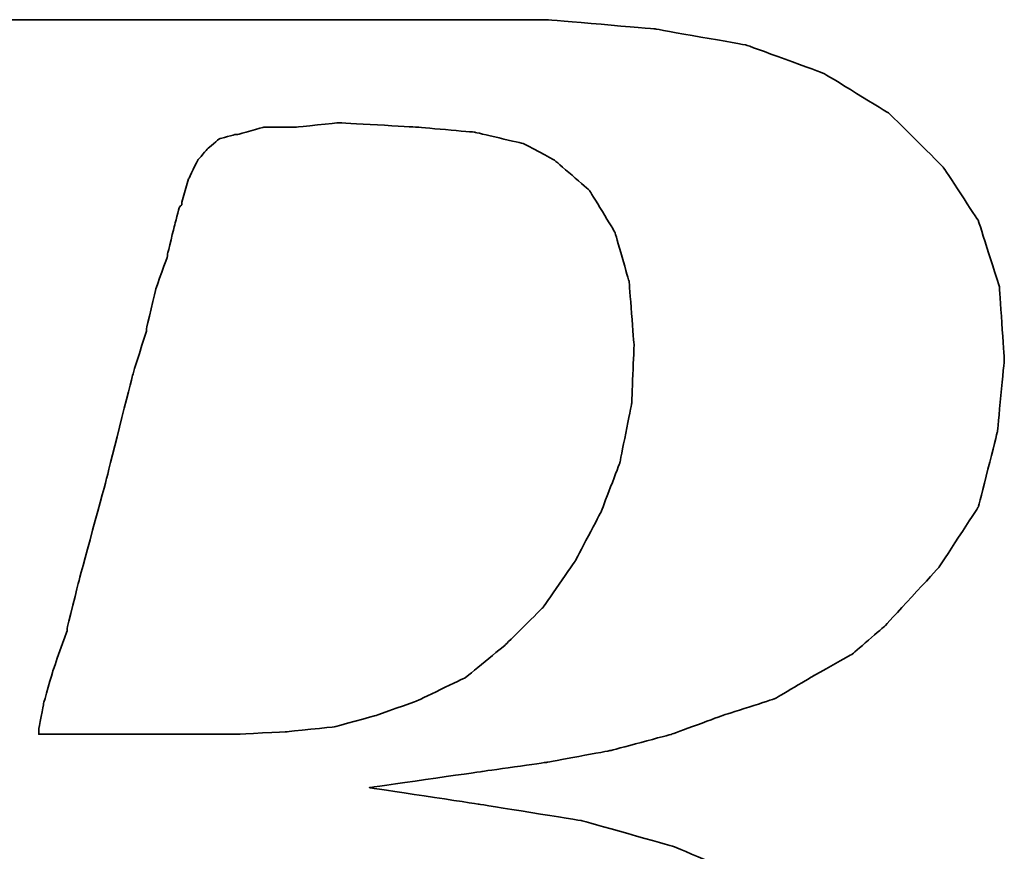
# Model space of a CAD drawing. Header units: millimetres. Extents: x 1 to 148, y 154 to 247.
# Tile 29 of 48: x 114.723 to 115.442, y 209.47 to 210.077. Entities that reach past the tile are written whole.
import ezdxf

# ---------------------------------------------------------------- set-up
doc = ezdxf.new("R2010")
doc.units = ezdxf.units.MM
doc.layers.add('DIM', color=4, linetype='CONTINUOUS')
doc.layers.add('layer 1', color=7, linetype='CONTINUOUS')

# ---------------------------------------------------------------- blocks, each defined once
blk = doc.blocks.new('TBI MOTION logo(完整正式版)')
at = {"layer": 'layer 1', "color": 22, "lineweight": 35}
for points, knots in [([(-64.65375, -6.86375), (-64.65375, -6.86375), (-64.84375, -7.29625), (-64.84375, -7.29625), (-64.84375, -7.29625), (-64.84375, -7.29625), (-64.86875, -7.34375), (-64.86875, -7.34375), (-64.86875, -7.34375), (-64.86875, -7.34375), (-64.86875, -7.36875), (-64.86875, -7.36875), (-64.86875, -7.36875), (-64.86875, -7.36875), (-65.15375, -7.65375), (-65.15375, -7.65375), (-65.15375, -7.65375), (-65.15375, -7.65375), (-65.17875, -7.65375), (-65.17875, -7.65375), (-65.17875, -7.65375), (-65.17875, -7.65375), (-65.20375, -7.67875), (-65.20375, -7.67875), (-65.20375, -7.67875), (-65.20375, -7.67875), (-65.58875, -7.87125), (-65.58875, -7.87125), (-65.58875, -7.87125), (-65.58875, -7.87125), (-65.63375, -7.87125), (-65.63375, -7.87125), (-65.63375, -7.87125), (-65.63375, -7.87125), (-65.65875, -7.89375), (-65.65875, -7.89375), (-65.65875, -7.89375), (-65.65875, -7.89375), (-66.09375, -7.94375), (-66.09375, -7.94375), (-66.09375, -7.94375), (-66.09375, -7.94375), (-66.11375, -7.94375), (-66.11375, -7.94375), (-66.11375, -7.94375), (-66.11375, -7.94375), (-66.16375, -7.94375), (-66.16375, -7.94375), (-66.16375, -7.94375), (-66.16375, -7.94375), (-66.30875, -7.94375), (-66.30875, -7.94375), (-66.30875, -7.94375), (-66.30875, -7.94375), (-66.69375, -7.94375), (-66.69375, -7.94375), (-66.69375, -7.94375), (-66.69375, -7.94375), (-67.07375, -7.94375), (-67.07375, -7.94375), (-67.07375, -7.94375), (-67.07375, -7.94375), (-67.12375, -7.94375), (-67.12375, -7.94375), (-67.12375, -7.94375), (-67.12375, -7.94375), (-67.12375, -7.96625), (-67.12375, -7.96625), (-67.12375, -7.96625), (-67.12375, -7.96625), (-67.14875, -7.99125), (-67.14875, -7.99125), (-67.14875, -7.99125), (-67.14875, -7.99125), (-67.24375, -8.34875), (-67.24375, -8.34875), (-67.24375, -8.34875), (-67.24375, -8.34875), (-67.31375, -8.68625), (-67.31375, -8.68625), (-67.31375, -8.68625), (-67.31375, -8.68625), (-67.26875, -8.68625), (-67.26875, -8.68625), (-67.26875, -8.68625), (-67.26875, -8.68625), (-67.07375, -8.68625), (-67.07375, -8.68625), (-67.07375, -8.68625), (-67.07375, -8.68625), (-66.54875, -8.68625), (-66.54875, -8.68625), (-66.54875, -8.68625), (-66.54875, -8.68625), (-65.82625, -8.68625), (-65.82625, -8.68625), (-65.82625, -8.68625), (-65.82625, -8.68625), (-65.01375, -8.68625), (-65.01375, -8.68625), (-65.01375, -8.68625), (-65.01375, -8.68625), (-64.05375, -8.68625), (-64.05375, -8.68625), (-64.05375, -8.68625), (-64.05375, -8.68625), (-62.08375, -8.68625), (-62.08375, -8.68625), (-62.08375, -8.68625), (-62.08375, -8.68625), (-60.06875, -8.68625), (-60.06875, -8.68625), (-60.06875, -8.68625), (-60.06875, -8.68625), (-59.10875, -8.68625), (-59.10875, -8.68625), (-59.10875, -8.68625), (-59.10875, -8.68625), (-58.29375, -8.68625), (-58.29375, -8.68625), (-58.29375, -8.68625), (-58.29375, -8.68625), (-57.57375, -8.68625), (-57.57375, -8.68625), (-57.57375, -8.68625), (-57.57375, -8.68625), (-57.04875, -8.68625), (-57.04875, -8.68625), (-57.04875, -8.68625), (-57.04875, -8.68625), (-56.85375, -8.68625), (-56.85375, -8.68625), (-56.85375, -8.68625), (-56.85375, -8.68625), (-56.70875, -8.68625), (-56.70875, -8.68625), (-56.70875, -8.68625), (-56.70875, -8.68625), (-56.61375, -8.68625), (-56.61375, -8.68625), (-56.61375, -8.68625), (-56.61375, -8.68625), (-56.56875, -8.68625), (-56.56875, -8.68625), (-56.56875, -8.68625), (-56.56875, -8.68625), (-55.65375, -8.63875), (-55.65375, -8.63875), (-55.65375, -8.63875), (-55.65375, -8.63875), (-54.76875, -8.51875), (-54.76875, -8.51875), (-54.76875, -8.51875), (-54.76875, -8.51875), (-53.90375, -8.30375), (-53.90375, -8.30375), (-53.90375, -8.30375), (-53.90375, -8.30375), (-53.08875, -8.03875), (-53.08875, -8.03875), (-53.08875, -8.03875), (-53.08875, -8.03875), (-52.34375, -7.65375), (-52.34375, -7.65375), (-52.34375, -7.65375), (-52.34375, -7.65375), (-51.69875, -7.29625), (-51.69875, -7.29625), (-51.69875, -7.29625), (-51.69875, -7.29625), (-51.21875, -6.91125), (-51.21875, -6.91125), (-51.21875, -6.91125), (-51.21875, -6.91125), (-50.83375, -6.50375), (-50.83375, -6.50375), (-50.83375, -6.50375), (-50.83375, -6.50375), (-50.44875, -5.94875), (-50.44875, -5.94875), (-50.44875, -5.94875), (-50.44875, -5.94875), (-50.13875, -5.30375), (-50.13875, -5.30375), (-50.13875, -5.30375), (-50.13875, -5.30375), (-49.99375, -4.65375), (-49.99375, -4.65375), (-49.99375, -4.65375), (-49.99375, -4.65375), (-49.92375, -3.98375), (-49.92375, -3.98375), (-49.92375, -3.98375), (-49.92375, -3.98375), (-49.99375, -3.19374), (-49.99375, -3.19374), (-49.99375, -3.19374), (-49.99375, -3.19374), (-50.23374, -2.44874), (-50.23374, -2.44874), (-50.23374, -2.44874), (-50.23374, -2.44874), (-50.59375, -1.87374), (-50.59375, -1.87374), (-50.59375, -1.87374), (-50.59375, -1.87374), (-51.09875, -1.31874), (-51.09875, -1.31874), (-51.09875, -1.31874), (-51.09875, -1.31874), (-51.74375, -0.81875), (-51.74375, -0.81875), (-51.74375, -0.81875), (-51.74375, -0.81875), (-52.53875, -0.48125), (-52.53875, -0.48125), (-52.53875, -0.48125), (-52.53875, -0.48125), (-53.47375, -0.21875), (-53.47375, -0.21875), (-53.47375, -0.21875), (-53.47375, -0.21875), (-54.52875, -0.04874), (-54.52875, -0.04874), (-54.52875, -0.04874), (-54.52875, -0.04874), (-55.65375, 0.12125), (-55.65375, 0.12125), (-55.65375, 0.12125), (-55.65375, 0.12125), (-54.50375, 0.28624), (-54.50375, 0.28624), (-54.50375, 0.28624), (-54.50375, 0.28624), (-53.83375, 0.38124), (-53.83375, 0.38124), (-53.83375, 0.38124), (-53.83375, 0.38124), (-53.18375, 0.50125), (-53.18375, 0.50125), (-53.18375, 0.50125), (-53.18375, 0.50125), (-52.55875, 0.66874), (-52.55875, 0.66874), (-52.55875, 0.66874), (-52.55875, 0.66874), (-52.03375, 0.86124), (-52.03375, 0.86124), (-52.03375, 0.86124), (-52.03375, 0.86124), (-51.50374, 1.03124), (-51.50374, 1.03124), (-51.50374, 1.03124), (-51.50374, 1.03124), (-51.09875, 1.27125), (-51.09875, 1.27125), (-51.09875, 1.27125), (-51.09875, 1.27125), (-50.71375, 1.48624), (-50.71375, 1.48624), (-50.71375, 1.48624), (-50.71375, 1.48624), (-50.37625, 1.77625), (-50.37625, 1.77625), (-50.37625, 1.77625), (-50.37625, 1.77625), (-49.82375, 2.37625), (-49.82375, 2.37625), (-49.82375, 2.37625), (-49.82375, 2.37625), (-49.41875, 2.99625), (-49.41875, 2.99625), (-49.41875, 2.99625), (-49.41875, 2.99625), (-49.22375, 3.76625), (-49.22375, 3.76625), (-49.22375, 3.76625), (-49.22375, 3.76625), (-49.15375, 4.50874), (-49.15375, 4.50874), (-49.15375, 4.50874), (-49.15375, 4.50874), (-49.20375, 5.25125), (-49.20375, 5.25125), (-49.20375, 5.25125), (-49.20375, 5.25125), (-49.41875, 5.92625), (-49.41875, 5.92625), (-49.41875, 5.92625), (-49.41875, 5.92625), (-49.77875, 6.47625), (-49.77875, 6.47625), (-49.77875, 6.47625), (-49.77875, 6.47625), (-50.33125, 7.02624), (-50.33125, 7.02624), (-50.33125, 7.02624), (-50.33125, 7.02624), (-51.00125, 7.43625), (-51.00125, 7.43625), (-51.00125, 7.43625), (-51.00125, 7.43625), (-51.79375, 7.72625), (-51.79375, 7.72625), (-51.79375, 7.72625), (-51.79375, 7.72625), (-52.72875, 7.89124), (-52.72875, 7.89124), (-52.72875, 7.89124), (-52.72875, 7.89124), (-53.83375, 7.98625), (-53.83375, 7.98625), (-53.83375, 7.98625), (-53.83375, 7.98625), (-53.92875, 7.98625), (-53.92875, 7.98625), (-53.92875, 7.98625), (-53.92875, 7.98625), (-54.26375, 7.98625), (-54.26375, 7.98625), (-54.26375, 7.98625), (-54.26375, 7.98625), (-54.74375, 7.98625), (-54.74375, 7.98625), (-54.74375, 7.98625), (-54.74375, 7.98625), (-55.36875, 7.98625), (-55.36875, 7.98625), (-55.36875, 7.98625), (-55.36875, 7.98625), (-56.13375, 7.98625), (-56.13375, 7.98625), (-56.13375, 7.98625), (-56.13375, 7.98625), (-56.94875, 7.98625), (-56.94875, 7.98625), (-56.94875, 7.98625), (-56.94875, 7.98625), (-58.77625, 7.98625), (-58.77625, 7.98625), (-58.77625, 7.98625), (-58.77625, 7.98625), (-60.59875, 7.98625), (-60.59875, 7.98625), (-60.59875, 7.98625), (-60.59875, 7.98625), (-61.41375, 7.98625), (-61.41375, 7.98625), (-61.41375, 7.98625), (-61.41375, 7.98625), (-62.17875, 7.98625), (-62.17875, 7.98625), (-62.17875, 7.98625), (-62.17875, 7.98625), (-62.80375, 7.98625), (-62.80375, 7.98625), (-62.80375, 7.98625), (-62.80375, 7.98625), (-63.30625, 7.98625), (-63.30625, 7.98625), (-63.30625, 7.98625), (-63.30625, 7.98625), (-63.57375, 7.98625), (-63.57375, 7.98625), (-63.57375, 7.98625), (-63.57375, 7.98625), (-63.57375, 7.96375), (-63.57375, 7.96375), (-63.57375, 7.96375), (-63.57375, 7.96375), (-63.59875, 7.94125), (-63.59875, 7.94125), (-63.59875, 7.94125), (-63.59875, 7.94125), (-63.69375, 7.55625), (-63.69375, 7.55625), (-63.69375, 7.55625), (-63.69375, 7.55625), (-63.76375, 7.24624), (-63.76375, 7.24624), (-63.76375, 7.24624), (-63.76375, 7.24624), (-63.23875, 7.24624), (-63.23875, 7.24624), (-63.23875, 7.24624), (-63.23875, 7.24624), (-62.75875, 7.24624), (-62.75875, 7.24624), (-62.75875, 7.24624), (-62.75875, 7.24624), (-62.61125, 7.24624), (-62.61125, 7.24624), (-62.61125, 7.24624), (-62.61125, 7.24624), (-62.56625, 7.24624), (-62.56625, 7.24624), (-62.56625, 7.24624), (-62.56625, 7.24624), (-62.22875, 7.24624), (-62.22875, 7.24624), (-62.22875, 7.24624), (-62.22875, 7.24624), (-62.20375, 7.24624), (-62.20375, 7.24624), (-62.20375, 7.24624), (-62.20375, 7.24624), (-62.17875, 7.21875), (-62.17875, 7.21875), (-62.17875, 7.21875), (-62.17875, 7.21875), (-61.96375, 7.17125), (-61.96375, 7.17125), (-61.96375, 7.17125), (-61.96375, 7.17125), (-61.72375, 7.12624), (-61.72375, 7.12624), (-61.72375, 7.12624), (-61.72375, 7.12624), (-61.70375, 7.12624), (-61.70375, 7.12624), (-61.70375, 7.12624), (-61.70375, 7.12624), (-61.55875, 7.07624), (-61.55875, 7.07624), (-61.55875, 7.07624), (-61.55875, 7.07624), (-61.50875, 7.07624), (-61.50875, 7.07624), (-61.50875, 7.07624), (-61.50875, 7.07624), (-61.48375, 7.02624), (-61.48375, 7.02624), (-61.48375, 7.02624), (-61.48375, 7.02624), (-61.31875, 6.83375), (-61.31875, 6.83375), (-61.31875, 6.83375), (-61.31875, 6.83375), (-61.29375, 6.81125), (-61.29375, 6.81125), (-61.29375, 6.81125), (-61.29375, 6.81125), (-61.29375, 6.78625), (-61.29375, 6.78625), (-61.29375, 6.78625), (-61.29375, 6.78625), (-61.19875, 6.50124), (-61.19875, 6.50124), (-61.19875, 6.50124), (-61.19875, 6.50124), (-61.17375, 6.45124), (-61.17375, 6.45124), (-61.17375, 6.45124), (-61.17375, 6.45124), (-61.19875, 6.40625), (-61.19875, 6.40625), (-61.19875, 6.40625), (-61.19875, 6.40625), (-61.26875, 5.99624), (-61.26875, 5.99624), (-61.26875, 5.99624), (-61.26875, 5.99624), (-61.26875, 5.85125), (-61.26875, 5.85125), (-61.26875, 5.85125), (-61.26875, 5.85125), (-61.26875, 5.82625), (-61.26875, 5.82625), (-61.26875, 5.82625), (-61.26875, 5.82625), (-61.29375, 5.80625), (-61.29375, 5.80625), (-61.29375, 5.80625), (-61.29375, 5.80625), (-61.34125, 5.66125), (-61.34125, 5.66125), (-61.34125, 5.66125), (-61.34125, 5.66125), (-61.41375, 5.44625), (-61.41375, 5.44625), (-61.41375, 5.44625), (-61.41375, 5.44625), (-61.48375, 5.15625), (-61.48375, 5.15625), (-61.48375, 5.15625), (-61.48375, 5.15625), (-61.58375, 4.82124), (-61.58375, 4.82124), (-61.58375, 4.82124), (-61.58375, 4.82124), (-61.79875, 4.00375), (-61.79875, 4.00375), (-61.79875, 4.00375), (-61.79875, 4.00375), (-62.05875, 2.99625), (-62.05875, 2.99625), (-62.05875, 2.99625), (-62.05875, 2.99625), (-62.34875, 1.91625), (-62.34875, 1.91625), (-62.34875, 1.91625), (-62.34875, 1.91625), (-62.97375, -0.41124), (-62.97375, -0.41124), (-62.97375, -0.41124), (-62.97375, -0.41124), (-63.59875, -2.75875), (-63.59875, -2.75875), (-63.59875, -2.75875), (-63.59875, -2.75875), (-63.88375, -3.86374), (-63.88375, -3.86374), (-63.88375, -3.86374), (-63.88375, -3.86374), (-64.14875, -4.82374), (-64.14875, -4.82374), (-64.14875, -4.82374), (-64.14875, -4.82374), (-64.36375, -5.64125), (-64.36375, -5.64125), (-64.36375, -5.64125), (-64.36375, -5.64125), (-64.43625, -5.97625), (-64.43625, -5.97625), (-64.43625, -5.97625), (-64.43625, -5.97625), (-64.50875, -6.28625), (-64.50875, -6.28625), (-64.50875, -6.28625), (-64.50875, -6.28625), (-64.50875, -6.30875), (-64.50875, -6.30875), (-64.50875, -6.30875), (-64.50875, -6.30875), (-64.57875, -6.50375), (-64.57875, -6.50375), (-64.57875, -6.50375), (-64.57875, -6.50375), (-64.62875, -6.69625), (-64.62875, -6.69625), (-64.62875, -6.69625), (-64.62875, -6.69625), (-64.62875, -6.76875), (-64.62875, -6.76875), (-64.62875, -6.76875), (-64.62875, -6.76875), (-64.62875, -6.81375), (-64.62875, -6.81375), (-64.62875, -6.81375), (-64.62875, -6.81375), (-64.62875, -6.83875), (-64.62875, -6.83875), (-64.62875, -6.83875), (-64.62875, -6.83875), (-64.65375, -6.86375), (-64.65375, -6.86375)], [0, 0, 0, 0, 0.00719424, 0.00719424, 0.00719424, 0.00719425, 0.01438849, 0.01438849, 0.01438849, 0.0143885, 0.02158273, 0.02158273, 0.02158273, 0.02158274, 0.02877698, 0.02877698, 0.02877698, 0.02877699, 0.03597122, 0.03597122, 0.03597122, 0.03597123, 0.04316547, 0.04316547, 0.04316547, 0.04316548, 0.05035971, 0.05035971, 0.05035971, 0.05035972, 0.05755396, 0.05755396, 0.05755396, 0.05755397, 0.0647482, 0.0647482, 0.0647482, 0.06474821, 0.07194245, 0.07194245, 0.07194245, 0.07194246, 0.07913669, 0.07913669, 0.07913669, 0.0791367, 0.08633094, 0.08633094, 0.08633094, 0.08633095, 0.09352518, 0.09352518, 0.09352518, 0.09352519, 0.10071942, 0.10071942, 0.10071942, 0.10071943, 0.10791367, 0.10791367, 0.10791367, 0.10791368, 0.11510791, 0.11510791, 0.11510791, 0.11510792, 0.12230216, 0.12230216, 0.12230216, 0.12230217, 0.1294964, 0.1294964, 0.1294964, 0.12949641, 0.13669065, 0.13669065, 0.13669065, 0.13669066, 0.14388489, 0.14388489, 0.14388489, 0.1438849, 0.15107914, 0.15107914, 0.15107914, 0.15107915, 0.15827338, 0.15827338, 0.15827338, 0.15827339, 0.16546763, 0.16546763, 0.16546763, 0.16546764, 0.17266187, 0.17266187, 0.17266187, 0.17266188, 0.17985612, 0.17985612, 0.17985612, 0.17985613, 0.18705036, 0.18705036, 0.18705036, 0.18705037, 0.1942446, 0.1942446, 0.1942446, 0.19424461, 0.20143885, 0.20143885, 0.20143885, 0.20143886, 0.20863309, 0.20863309, 0.20863309, 0.2086331, 0.21582734, 0.21582734, 0.21582734, 0.21582735, 0.22302158, 0.22302158, 0.22302158, 0.22302159, 0.23021583, 0.23021583, 0.23021583, 0.23021584, 0.23741007, 0.23741007, 0.23741007, 0.23741008, 0.24460432, 0.24460432, 0.24460432, 0.24460433, 0.25179856, 0.25179856, 0.25179856, 0.25179857, 0.25899281, 0.25899281, 0.25899281, 0.25899282, 0.26618705, 0.26618705, 0.26618705, 0.26618706, 0.27338129, 0.27338129, 0.27338129, 0.2733813, 0.28057554, 0.28057554, 0.28057554, 0.28057555, 0.28776978, 0.28776978, 0.28776978, 0.28776979, 0.29496403, 0.29496403, 0.29496403, 0.29496404, 0.30215827, 0.30215827, 0.30215827, 0.30215828, 0.30935252, 0.30935252, 0.30935252, 0.30935253, 0.31654676, 0.31654676, 0.31654676, 0.31654677, 0.32374101, 0.32374101, 0.32374101, 0.32374102, 0.33093525, 0.33093525, 0.33093525, 0.33093526, 0.3381295, 0.3381295, 0.3381295, 0.33812951, 0.34532374, 0.34532374, 0.34532374, 0.34532375, 0.35251799, 0.35251799, 0.35251799, 0.352518, 0.35971223, 0.35971223, 0.35971223, 0.35971224, 0.36690647, 0.36690647, 0.36690647, 0.36690648, 0.37410072, 0.37410072, 0.37410072, 0.37410073, 0.38129496, 0.38129496, 0.38129496, 0.38129497, 0.38848921, 0.38848921, 0.38848921, 0.38848922, 0.39568345, 0.39568345, 0.39568345, 0.39568346, 0.4028777, 0.4028777, 0.4028777, 0.40287771, 0.41007194, 0.41007194, 0.41007194, 0.41007195, 0.41726619, 0.41726619, 0.41726619, 0.4172662, 0.42446043, 0.42446043, 0.42446043, 0.42446044, 0.43165468, 0.43165468, 0.43165468, 0.43165469, 0.43884892, 0.43884892, 0.43884892, 0.43884893, 0.44604317, 0.44604317, 0.44604317, 0.44604318, 0.45323741, 0.45323741, 0.45323741, 0.45323742, 0.46043165, 0.46043165, 0.46043165, 0.46043166, 0.4676259, 0.4676259, 0.4676259, 0.46762591, 0.47482014, 0.47482014, 0.47482014, 0.47482015, 0.48201439, 0.48201439, 0.48201439, 0.4820144, 0.48920863, 0.48920863, 0.48920863, 0.48920864, 0.49640288, 0.49640288, 0.49640288, 0.49640289, 0.50359712, 0.50359712, 0.50359712, 0.50359713, 0.51079137, 0.51079137, 0.51079137, 0.51079138, 0.51798561, 0.51798561, 0.51798561, 0.51798562, 0.52517986, 0.52517986, 0.52517986, 0.52517987, 0.5323741, 0.5323741, 0.5323741, 0.53237411, 0.53956835, 0.53956835, 0.53956835, 0.53956836, 0.54676259, 0.54676259, 0.54676259, 0.5467626, 0.55395683, 0.55395683, 0.55395683, 0.55395684, 0.56115108, 0.56115108, 0.56115108, 0.56115109, 0.56834532, 0.56834532, 0.56834532, 0.56834533, 0.57553957, 0.57553957, 0.57553957, 0.57553958, 0.58273381, 0.58273381, 0.58273381, 0.58273382, 0.58992806, 0.58992806, 0.58992806, 0.58992807, 0.5971223, 0.5971223, 0.5971223, 0.59712231, 0.60431655, 0.60431655, 0.60431655, 0.60431656, 0.61151079, 0.61151079, 0.61151079, 0.6115108, 0.61870504, 0.61870504, 0.61870504, 0.61870505, 0.62589928, 0.62589928, 0.62589928, 0.62589929, 0.63309353, 0.63309353, 0.63309353, 0.63309354, 0.64028777, 0.64028777, 0.64028777, 0.64028778, 0.64748201, 0.64748201, 0.64748201, 0.64748202, 0.65467626, 0.65467626, 0.65467626, 0.65467627, 0.6618705, 0.6618705, 0.6618705, 0.66187051, 0.66906475, 0.66906475, 0.66906475, 0.66906476, 0.67625899, 0.67625899, 0.67625899, 0.676259, 0.68345324, 0.68345324, 0.68345324, 0.68345325, 0.69064748, 0.69064748, 0.69064748, 0.69064749, 0.69784173, 0.69784173, 0.69784173, 0.69784174, 0.70503597, 0.70503597, 0.70503597, 0.70503598, 0.71223022, 0.71223022, 0.71223022, 0.71223023, 0.71942446, 0.71942446, 0.71942446, 0.71942447, 0.72661871, 0.72661871, 0.72661871, 0.72661872, 0.73381295, 0.73381295, 0.73381295, 0.73381296, 0.74100719, 0.74100719, 0.74100719, 0.7410072, 0.74820144, 0.74820144, 0.74820144, 0.74820145, 0.75539568, 0.75539568, 0.75539568, 0.75539569, 0.76258993, 0.76258993, 0.76258993, 0.76258994, 0.76978417, 0.76978417, 0.76978417, 0.76978418, 0.77697842, 0.77697842, 0.77697842, 0.77697843, 0.78417266, 0.78417266, 0.78417266, 0.78417267, 0.79136691, 0.79136691, 0.79136691, 0.79136692, 0.79856115, 0.79856115, 0.79856115, 0.79856116, 0.8057554, 0.8057554, 0.8057554, 0.80575541, 0.81294964, 0.81294964, 0.81294964, 0.81294965, 0.82014388, 0.82014388, 0.82014388, 0.82014389, 0.82733813, 0.82733813, 0.82733813, 0.82733814, 0.83453237, 0.83453237, 0.83453237, 0.83453238, 0.84172662, 0.84172662, 0.84172662, 0.84172663, 0.84892086, 0.84892086, 0.84892086, 0.84892087, 0.85611511, 0.85611511, 0.85611511, 0.85611512, 0.86330935, 0.86330935, 0.86330935, 0.86330936, 0.8705036, 0.8705036, 0.8705036, 0.87050361, 0.87769784, 0.87769784, 0.87769784, 0.87769785, 0.88489209, 0.88489209, 0.88489209, 0.8848921, 0.89208633, 0.89208633, 0.89208633, 0.89208634, 0.89928058, 0.89928058, 0.89928058, 0.89928059, 0.90647482, 0.90647482, 0.90647482, 0.90647483, 0.91366906, 0.91366906, 0.91366906, 0.91366907, 0.92086331, 0.92086331, 0.92086331, 0.92086332, 0.92805755, 0.92805755, 0.92805755, 0.92805756, 0.9352518, 0.9352518, 0.9352518, 0.93525181, 0.94244604, 0.94244604, 0.94244604, 0.94244605, 0.94964029, 0.94964029, 0.94964029, 0.9496403, 0.95683453, 0.95683453, 0.95683453, 0.95683454, 0.96402878, 0.96402878, 0.96402878, 0.96402879, 0.97122302, 0.97122302, 0.97122302, 0.97122303, 0.97841727, 0.97841727, 0.97841727, 0.97841728, 0.98561151, 0.98561151, 0.98561151, 0.98561152, 0.99280576, 0.99280576, 0.99280576, 0.99280577, 1, 1, 1, 1]), ([(-57.50375, 6.35625), (-57.50375, 6.35625), (-57.57375, 6.11625), (-57.57375, 6.11625), (-57.57375, 6.11625), (-57.57375, 6.11625), (-57.57375, 6.09125), (-57.57375, 6.09125), (-57.57375, 6.09125), (-57.57375, 6.09125), (-57.59875, 6.06625), (-57.59875, 6.06625), (-57.59875, 6.06625), (-57.59875, 6.06625), (-57.64875, 5.87625), (-57.64875, 5.87625), (-57.64875, 5.87625), (-57.64875, 5.87625), (-57.71875, 5.58875), (-57.71875, 5.58875), (-57.71875, 5.58875), (-57.71875, 5.58875), (-57.71875, 5.56625), (-57.71875, 5.56625), (-57.71875, 5.56625), (-57.71875, 5.56625), (-57.83875, 5.23125), (-57.83875, 5.23125), (-57.83875, 5.23125), (-57.83875, 5.23125), (-57.93625, 4.82124), (-57.93625, 4.82124), (-57.93625, 4.82124), (-57.93625, 4.82124), (-57.93625, 4.79624), (-57.93625, 4.79624), (-57.93625, 4.79624), (-57.93625, 4.79624), (-58.07875, 4.34125), (-58.07875, 4.34125), (-58.07875, 4.34125), (-58.07875, 4.34125), (-58.34375, 3.28625), (-58.34375, 3.28625), (-58.34375, 3.28625), (-58.34375, 3.28625), (-58.62875, 2.23124), (-58.62875, 2.23124), (-58.62875, 2.23124), (-58.62875, 2.23124), (-58.74875, 1.75125), (-58.74875, 1.75125), (-58.74875, 1.75125), (-58.74875, 1.75125), (-58.74875, 1.72625), (-58.74875, 1.72625), (-58.74875, 1.72625), (-58.74875, 1.72625), (-58.89375, 1.31625), (-58.89375, 1.31625), (-58.89375, 1.31625), (-58.89375, 1.31625), (-58.98875, 0.98124), (-58.98875, 0.98124), (-58.98875, 0.98124), (-58.98875, 0.98124), (-59.03875, 0.71625), (-59.03875, 0.71625), (-59.03875, 0.71625), (-59.03875, 0.71625), (-59.03875, 0.66874), (-59.03875, 0.66874), (-59.03875, 0.66874), (-59.03875, 0.66874), (-58.91875, 0.66874), (-58.91875, 0.66874), (-58.91875, 0.66874), (-58.91875, 0.66874), (-58.53375, 0.66874), (-58.53375, 0.66874), (-58.53375, 0.66874), (-58.53375, 0.66874), (-58.10375, 0.66874), (-58.10375, 0.66874), (-58.10375, 0.66874), (-58.10375, 0.66874), (-57.66875, 0.66874), (-57.66875, 0.66874), (-57.66875, 0.66874), (-57.66875, 0.66874), (-57.33375, 0.66874), (-57.33375, 0.66874), (-57.33375, 0.66874), (-57.33375, 0.66874), (-57.09375, 0.66874), (-57.09375, 0.66874), (-57.09375, 0.66874), (-57.09375, 0.66874), (-56.99875, 0.66874), (-56.99875, 0.66874), (-56.99875, 0.66874), (-56.99875, 0.66874), (-56.49375, 0.69374), (-56.49375, 0.69374), (-56.49375, 0.69374), (-56.49375, 0.69374), (-56.01375, 0.74374), (-56.01375, 0.74374), (-56.01375, 0.74374), (-56.01375, 0.74374), (-55.58375, 0.86124), (-55.58375, 0.86124), (-55.58375, 0.86124), (-55.58375, 0.86124), (-55.17375, 1.00624), (-55.17375, 1.00624), (-55.17375, 1.00624), (-55.17375, 1.00624), (-54.67375, 1.24625), (-54.67375, 1.24625), (-54.67375, 1.24625), (-54.67375, 1.24625), (-54.26375, 1.58124), (-54.26375, 1.58124), (-54.26375, 1.58124), (-54.26375, 1.58124), (-53.87875, 1.96374), (-53.87875, 1.96374), (-53.87875, 1.96374), (-53.87875, 1.96374), (-53.54375, 2.44625), (-53.54375, 2.44625), (-53.54375, 2.44625), (-53.54375, 2.44625), (-53.27875, 2.95125), (-53.27875, 2.95125), (-53.27875, 2.95125), (-53.27875, 2.95125), (-53.08875, 3.45124), (-53.08875, 3.45124), (-53.08875, 3.45124), (-53.08875, 3.45124), (-52.96875, 4.05124), (-52.96875, 4.05124), (-52.96875, 4.05124), (-52.96875, 4.05124), (-52.94375, 4.65125), (-52.94375, 4.65125), (-52.94375, 4.65125), (-52.94375, 4.65125), (-52.99375, 5.30125), (-52.99375, 5.30125), (-52.99375, 5.30125), (-52.99375, 5.30125), (-53.13875, 5.80625), (-53.13875, 5.80625), (-53.13875, 5.80625), (-53.13875, 5.80625), (-53.39875, 6.23625), (-53.39875, 6.23625), (-53.39875, 6.23625), (-53.39875, 6.23625), (-53.75875, 6.54875), (-53.75875, 6.54875), (-53.75875, 6.54875), (-53.75875, 6.54875), (-54.07375, 6.71625), (-54.07375, 6.71625), (-54.07375, 6.71625), (-54.07375, 6.71625), (-54.57375, 6.83375), (-54.57375, 6.83375), (-54.57375, 6.83375), (-54.57375, 6.83375), (-55.17375, 6.88625), (-55.17375, 6.88625), (-55.17375, 6.88625), (-55.17375, 6.88625), (-55.96875, 6.93125), (-55.96875, 6.93125), (-55.96875, 6.93125), (-55.96875, 6.93125), (-56.39875, 6.88625), (-56.39875, 6.88625), (-56.39875, 6.88625), (-56.39875, 6.88625), (-56.42125, 6.88625), (-56.42125, 6.88625), (-56.42125, 6.88625), (-56.42125, 6.88625), (-56.73375, 6.88625), (-56.73375, 6.88625), (-56.73375, 6.88625), (-56.73375, 6.88625), (-56.99875, 6.81125), (-56.99875, 6.81125), (-56.99875, 6.81125), (-56.99875, 6.81125), (-57.02375, 6.81125), (-57.02375, 6.81125), (-57.02375, 6.81125), (-57.02375, 6.81125), (-57.18875, 6.76625), (-57.18875, 6.76625), (-57.18875, 6.76625), (-57.18875, 6.76625), (-57.30875, 6.66625), (-57.30875, 6.66625), (-57.30875, 6.66625), (-57.30875, 6.66625), (-57.40875, 6.54875), (-57.40875, 6.54875), (-57.40875, 6.54875), (-57.40875, 6.54875), (-57.50375, 6.35625), (-57.50375, 6.35625)], [0, 0, 0, 0, 0.01851852, 0.01851852, 0.01851852, 0.01851853, 0.03703704, 0.03703704, 0.03703704, 0.03703705, 0.05555556, 0.05555556, 0.05555556, 0.05555557, 0.07407407, 0.07407407, 0.07407407, 0.07407408, 0.09259259, 0.09259259, 0.09259259, 0.0925926, 0.11111111, 0.11111111, 0.11111111, 0.11111112, 0.12962963, 0.12962963, 0.12962963, 0.12962964, 0.14814815, 0.14814815, 0.14814815, 0.14814816, 0.16666667, 0.16666667, 0.16666667, 0.16666668, 0.18518519, 0.18518519, 0.18518519, 0.1851852, 0.2037037, 0.2037037, 0.2037037, 0.20370371, 0.22222222, 0.22222222, 0.22222222, 0.22222223, 0.24074074, 0.24074074, 0.24074074, 0.24074075, 0.25925926, 0.25925926, 0.25925926, 0.25925927, 0.27777778, 0.27777778, 0.27777778, 0.27777779, 0.2962963, 0.2962963, 0.2962963, 0.29629631, 0.31481481, 0.31481481, 0.31481481, 0.31481482, 0.33333333, 0.33333333, 0.33333333, 0.33333334, 0.35185185, 0.35185185, 0.35185185, 0.35185186, 0.37037037, 0.37037037, 0.37037037, 0.37037038, 0.38888889, 0.38888889, 0.38888889, 0.3888889, 0.40740741, 0.40740741, 0.40740741, 0.40740742, 0.42592593, 0.42592593, 0.42592593, 0.42592594, 0.44444444, 0.44444444, 0.44444444, 0.44444445, 0.46296296, 0.46296296, 0.46296296, 0.46296297, 0.48148148, 0.48148148, 0.48148148, 0.48148149, 0.5, 0.5, 0.5, 0.50000001, 0.51851852, 0.51851852, 0.51851852, 0.51851853, 0.53703704, 0.53703704, 0.53703704, 0.53703705, 0.55555556, 0.55555556, 0.55555556, 0.55555557, 0.57407407, 0.57407407, 0.57407407, 0.57407408, 0.59259259, 0.59259259, 0.59259259, 0.5925926, 0.61111111, 0.61111111, 0.61111111, 0.61111112, 0.62962963, 0.62962963, 0.62962963, 0.62962964, 0.64814815, 0.64814815, 0.64814815, 0.64814816, 0.66666667, 0.66666667, 0.66666667, 0.66666668, 0.68518519, 0.68518519, 0.68518519, 0.6851852, 0.7037037, 0.7037037, 0.7037037, 0.70370371, 0.72222222, 0.72222222, 0.72222222, 0.72222223, 0.74074074, 0.74074074, 0.74074074, 0.74074075, 0.75925926, 0.75925926, 0.75925926, 0.75925927, 0.77777778, 0.77777778, 0.77777778, 0.77777779, 0.7962963, 0.7962963, 0.7962963, 0.79629631, 0.81481481, 0.81481481, 0.81481481, 0.81481482, 0.83333333, 0.83333333, 0.83333333, 0.83333334, 0.85185185, 0.85185185, 0.85185185, 0.85185186, 0.87037037, 0.87037037, 0.87037037, 0.87037038, 0.88888889, 0.88888889, 0.88888889, 0.8888889, 0.90740741, 0.90740741, 0.90740741, 0.90740742, 0.92592593, 0.92592593, 0.92592593, 0.92592594, 0.94444444, 0.94444444, 0.94444444, 0.94444445, 0.96296296, 0.96296296, 0.96296296, 0.96296297, 0.98148148, 0.98148148, 0.98148148, 0.98148149, 1, 1, 1, 1])]:
    blk.add_open_spline(points, degree=3, knots=knots, dxfattribs=at)

msp = doc.modelspace()

# ---------------------------------------------------------------- block references
at = {"layer": 'DIM', "color": 7, "xscale": 0.0712799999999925, "yscale": 0.0712799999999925, "zscale": 0.0712799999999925}
msp.add_blockref('TBI MOTION logo(完整正式版)', (118.94529, 209.5082), dxfattribs=at)

doc.saveas('drawing.dxf')
